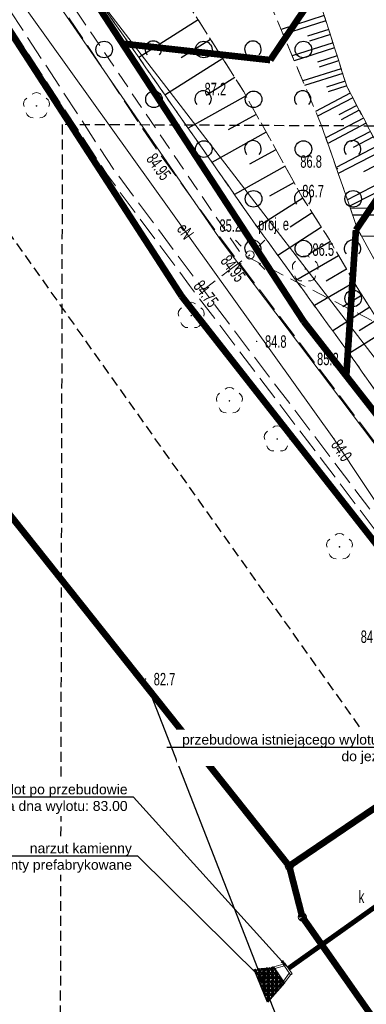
# Model space of a CAD drawing. Header units: metres. Extents: x 6539540 to 6543249, y 5894370 to 5895874.
# Tile 5 of 91: x 6541797 to 6541818, y 5894975 to 5895034. Entities that reach past the tile are written whole.
import ezdxf
from ezdxf import colors
from ezdxf.entities.mleader import LeaderData, LeaderLine
from ezdxf.enums import TextEntityAlignment as Align
from ezdxf.math import Vec2, Vec3

# ---------------------------------------------------------------- set-up
doc = ezdxf.new("R2010")
doc.units = ezdxf.units.M
for name, pattern in [('0.5_0.5', [1, 0.5, -0.5]), ('1.0_0.5', [1.5, 1, -0.5]), ('1.5_0.5', [2, 1.5, -0.5]), ('2', [0.9, 0.6, -0.3]), ('egug-500', [1, 0.5, -0.5])]:
    doc.linetypes.add(name, pattern=pattern)
for name, color, linetype in [('000 Inne (niezydentyfikowane)', 7, 'Continuous'), ('202-punkt graniczny', 7, 'Continuous'), ('203-punkt graniczny', 7, 'Continuous'), ('218-kontur użytku gruntowego', 7, 'Continuous'), ('219-działka ewidencyjna', 7, 'Continuous'), ('drzewo liściaste', 7, 'Continuous'), ('jezdnia', 7, 'Continuous'), ('latarnia - ob. projektowany', 7, 'Continuous'), ('latarnia - ob. projektowany-Atr17', 7, 'Continuous'), ('pikieta naturalna', 7, 'Continuous'), ('pikieta naturalna-Atr2', 7, 'Continuous'), ('pikieta sztuczna', 7, 'Continuous'), ('pikieta sztuczna-Atr2', 7, 'Continuous'), ('przewód elektroenergetyczny podziemny', 7, 'Continuous'), ('przewód elektroenergetyczny podziemny - ob. projektowany', 7, 'Continuous'), ('przewód elektroenergetyczny podziemny-Atr1', 7, 'Continuous'), ('przewód wodociągowy', 7, 'Continuous'), ('rzędna', 7, 'Continuous'), ('rzędna-Atr2', 7, 'Continuous'), ('skarpa nieumocniona', 7, 'Continuous'), ('studnia kanalizacyjna-Atr17', 7, 'Continuous'), ('zadrzewienie  zakrzewienie', 7, 'Continuous'), ('Zakres', 7, 'Continuous')]:
    doc.layers.add(name, color=color, linetype=linetype)
for name, color, linetype, lineweight in [('_dr opis', 7, 'Continuous', 25), ('_dr zjazd', 7, 'Continuous', 30), ('_dr_ścieki kd', 36, 'Continuous', 30)]:
    doc.layers.add(name, color=color, linetype=linetype, lineweight=lineweight)

# ---------------------------------------------------------------- blocks, each defined once
blk = doc.blocks.new('203')
at = {"linetype": 'Continuous', "lineweight": 0}
h = blk.add_hatch(color=0, dxfattribs=at)
edge = h.paths.add_edge_path()
edge.add_arc((0, 0), 0.045, 0, 360)
blk = doc.blocks.new('PW01')
at = {"linetype": 'Continuous', "lineweight": 13}
h = blk.add_hatch(color=0, dxfattribs=at)
edge = h.paths.add_edge_path()
edge.add_arc((0, 0), 0.045, 0, 360)
blk = doc.blocks.new('OTZK1')
at = {"color": 0, "linetype": 'Continuous'}
blk.add_circle((0, 0), 0.5, dxfattribs=at)
blk = doc.blocks.new('OTZK2')
at = {"color": 0, "linetype": 'Continuous'}
blk.add_arc((0, 0), 0.5, 318.85, 221.162, dxfattribs=at)
blk = doc.blocks.new('OP021')
at = {"linetype": 'Continuous', "lineweight": 13}
h = blk.add_hatch(color=0, dxfattribs=at)
edge = h.paths.add_edge_path()
edge.add_arc((0, 0), 0.05, 0, 360)
at = {"color": 0, "linetype": 'Continuous', "lineweight": 13}
for centre, start, end in [((0, 0.4), 49.272, 130.728), ((-0.38, 0.124), 121.308, 202.548), ((0.38, 0.124), 337.452, 58.692), ((-0.235, -0.324), 193.221, 274.871), ((0.235, -0.324), 265.129, 346.779)]:
    blk.add_arc(centre, 0.4, start, end, dxfattribs=at)
blk = doc.blocks.new('SM01')
at = {"color": 0, "linetype": 'Continuous', "lineweight": 13}
for p, q in [((-0.53, 0.531), (-0.883, 0.884)), ((0.531, 0.531), (0.884, 0.884)), ((-0.53, -0.53), (-0.883, -0.883)), ((0.531, -0.53), (0.884, -0.883))]:
    blk.add_line(p, q, dxfattribs=at)
blk.add_circle((0, 0), 0.25, dxfattribs=at)
blk = doc.blocks.new('202')
at = {"color": 0, "linetype": 'Continuous', "lineweight": 0}
blk.add_circle((0, 0), 0.25, dxfattribs=at)
blk = doc.blocks.new('wylot1')
at = {"layer": '_dr zjazd', "lineweight": 5}
for points in [[(6541582.2, 5894936.8), (6541699.2, 5894936.8)], [(6541602.2, 5894880.8), (6541582.2, 5894936.8)], [(6541615, 5894880.8), (6541595, 5894936.8)], [(6541602.2, 5894880.8), (6541679.2, 5894880.8)], [(6541602.2, 5894868.8), (6541602.2, 5894880.8)], [(6541666.5, 5894880.8), (6541686.5, 5894936.8)], [(6541679.2, 5894880.8), (6541699.2, 5894936.8)], [(6541679.2, 5894868.8), (6541679.2, 5894880.8)], [(6541602.2, 5894868.8), (6541679.2, 5894868.8)]]:
    blk.add_lwpolyline(points, dxfattribs=at)

msp = doc.modelspace()

# ---------------------------------------------------------------- hatches: boundary and pattern name
at = {"layer": '_dr opis'}
h = msp.add_hatch(dxfattribs=at)
h.set_pattern_fill('GRAVEL', color=252, scale=0.01)
h.set_pattern_definition([(228.0127875, (0.18288, 0.254), (-2.03200000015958, -2.285999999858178), [0.034172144, -3.3830483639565]), (184.969741, (0.16002, 0.2286), (3.04799999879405, 0.254000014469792), [0.058640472, -5.8054048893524]), (132.5104471, (0.1016, 0.22352), (2.54000000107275, -2.793999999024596), [0.041348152, -4.09347227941]), (267.273689, (0.00254, 0.16002), (0.254000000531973, 5.079999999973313), [0.053400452, -5.286643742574]), (292.83365418, (0, 0.10668), (-1.270000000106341, 3.047999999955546), [0.05236337, -5.1839807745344]), (357.273689, (0.02032, 0.05842), (-5.079999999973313, 0.254000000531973), [0.053400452, -5.286643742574]), (37.69424047, (0.07366, 0.05588), (-3.30199999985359, -2.540000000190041), [0.070619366, -6.991311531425]), (72.25532837, (0.12954, 0.09906), (1.778000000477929, 5.587999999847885), [0.066671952, -6.6005256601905]), (121.42956562, (0.14986, 0.16256), (-2.032000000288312, 3.301999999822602), [0.0535813, -5.304554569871]), (175.2363583, (0.12192, 0.20828), (2.793999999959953, -0.254000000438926), [0.061171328, -2.997393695]), (222.3974378, (0.06096, 0.21336), (-3.047999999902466, -2.794000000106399), [0.079107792, -7.831677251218]), (138.81407483, (0.254, 0.15748), (-1.77799999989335, 1.52400000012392), [0.027000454, -2.6730565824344]), (171.4692344, (0.23368, 0.17526), (3.302000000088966, -0.507999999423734), [0.051368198, -5.085463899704]), (225, (0.18288, 0.18288), (-4e-17, -0.254), [0.035920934, -0.323289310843]), (203.19859051, (0.1651, 0.21336), (1.27000000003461, 0.50799999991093), [0.019344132, -1.9150622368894]), (291.80140949, (0.14732, 0.20574), (-0.25400000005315, 0.76199999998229), [0.027356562, -1.340475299]), (30.96375653, (0.15748, 0.18034), (0.76200000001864, 0.50799999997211), [0.044431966, -1.436629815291]), (161.56505118, (0.19558, 0.2032), (0.50800000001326, -0.2539999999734), [0.032128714, -0.771089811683]), (16.389540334, (0, 0.20574), (2.540000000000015, 0.762000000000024), [0.0450088, -4.455882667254]), (70.34617594, (0.04318, 0.21844), (-1.01600000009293, -2.79399999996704), [0.037759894, -3.73822156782]), (293.19859051, (0.19558, 0.254), (-0.50799999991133, 1.27000000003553), [0.03868801, -1.8957183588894]), (343.61045967, (0.21082, 0.21844), (-2.54000000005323, 0.761999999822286), [0.0450088, -4.455882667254]), (339.44395478, (0, 0.04826), (-1.26999999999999, 0.50800000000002), [0.04340352, -2.1267734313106]), (294.7751406, (0.04064, 0.03302), (-1.270000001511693, 2.793999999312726), [0.036367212, -3.600359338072]), (66.80140949, (0.19812, 0), (0.50799999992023, 1.27000000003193), [0.03868801, -1.8957183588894]), (17.35402464, (0.21336, 0.03556), (-3.301999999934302, -1.016000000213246), [0.042578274, -4.21523759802]), (69.44395478, (0.07366, 0), (-0.50800000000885, -1.26999999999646), [0.02170176, -2.1484751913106]), (101.309932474, (0.18288, 0), (-0.25400000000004, 1.01600000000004), [0.01295146, -1.2821994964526]), (165.963756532, (0.18034, 0.0127), (0.76199999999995, -0.254), [0.05236337, -0.994905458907]), (186.00900596, (0.12954, 0.0254), (2.539999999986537, 0.254000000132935), [0.0485267, -4.804136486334]), (303.69006753, (0.15748, 0.15748), (-0.2540000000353, 0.50799999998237), [0.036632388, -0.879177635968]), (353.15722659, (0.1778, 0.127), (4.318000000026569, -0.50799999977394), [0.063955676, -6.331600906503]), (60.9453959, (0.2413, 0.11938), (-1.01600000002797, -1.777999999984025), [0.026150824, -2.588939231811]), (90, (0.254, 0.14224), (-0.254, 0.254), [0.01524, -0.23876]), (120.25643716, (0.12446, 0.03302), (1.015999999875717, -1.77800000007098), [0.035286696, -3.49339407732]), (48.0127875, (0.10668, 0.0635), (2.032000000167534, 2.28599999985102), [0.068344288, -3.3488762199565]), (0, (0.1524, 0.1143), (0.254, 0.254), [0.06604, -0.18796]), (325.3048465, (0.21844, 0.1143), (2.540000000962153, -1.777999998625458), [0.040160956, -3.975931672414]), (254.0546041, (0.25146, 0.09144), (-0.25399999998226, -1.01600000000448), [0.036982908, -1.812165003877]), (207.64597536, (0.2413, 0.05588), (-4.826000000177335, -2.539999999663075), [0.06021451, -5.961246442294]), (175.42607874, (0.18796, 0.02794), (-3.301999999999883, 0.253999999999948), [0.063702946, -6.306584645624])])
h.paths.add_polyline_path([(6541810.971, 5894976.804), (6541810.75, 5894976.774), (6541811.563, 5894974.807), (6541811.694, 5894974.948)])
h.paths.add_polyline_path([(6541811.927, 5894976.939), (6541810.971, 5894976.804), (6541811.694, 5894974.948), (6541812.587, 5894975.973)])

# ---------------------------------------------------------------- linework, layer by layer
at = {"layer": '000 Inne (niezydentyfikowane)', "color": 7, "linetype": 'Continuous', "lineweight": 25, "flags": 128}
for points in [[(6541807.38, 5895034.01), (6541803.8, 5895031.74)], [(6541807.38, 5895034.01), (6541803.8, 5895031.74)], [(6541814.97, 5895034.27), (6541812.37, 5895033.44)], [(6541815.07, 5895033.95), (6541812.5, 5895033.13)], [(6541815.24, 5895033.44), (6541813.97, 5895033.03)], [(6541815.34, 5895033.13), (6541814.09, 5895032.73)], [(6541808.13, 5895032.84), (6541806.36, 5895031.72)], [(6541808.13, 5895032.84), (6541806.36, 5895031.72)], [(6541815.5, 5895032.63), (6541813.04, 5895031.84)], [(6541815.59, 5895032.32), (6541813.16, 5895031.55)], [(6541808.86, 5895031.69), (6541805.38, 5895029.48)], [(6541808.86, 5895031.69), (6541805.38, 5895029.48)], [(6541815.75, 5895031.84), (6541814.56, 5895031.46)], [(6541815.84, 5895031.54), (6541814.66, 5895031.17)], [(6541815.99, 5895031.07), (6541813.68, 5895030.33)], [(6541816.09, 5895030.78), (6541813.79, 5895030.05)], [(6541809.58, 5895030.55), (6541807.86, 5895029.46)], [(6541809.58, 5895030.55), (6541807.86, 5895029.46)], [(6541816.23, 5895030.32), (6541815.11, 5895029.96)], [(6541816.54, 5895029.59), (6541814.45, 5895028.49)], [(6541816.33, 5895030.03), (6541815.21, 5895029.68)], [(6541810.27, 5895029.43), (6541806.77, 5895027.49)], [(6541810.27, 5895029.43), (6541806.77, 5895027.49)], [(6541816.69, 5895029.31), (6541814.57, 5895028.2)], [(6541816.93, 5895028.86), (6541815.85, 5895028.29)], [(6541817.08, 5895028.57), (6541815.99, 5895027.99)], [(6541810.88, 5895028.31), (6541809.19, 5895027.38)], [(6541810.88, 5895028.31), (6541809.19, 5895027.38)], [(6541817.33, 5895028.09), (6541815.07, 5895026.91)], [(6541817.5, 5895027.79), (6541815.19, 5895026.56)], [(6541811.48, 5895027.24), (6541808.21, 5895025.42)], [(6541811.48, 5895027.24), (6541808.21, 5895025.42)], [(6541817.75, 5895027.28), (6541816.56, 5895026.66)], [(6541817.93, 5895026.96), (6541816.72, 5895026.32)], [(6541812.06, 5895026.19), (6541810.48, 5895025.32)], [(6541812.06, 5895026.19), (6541810.48, 5895025.32)], [(6541818.19, 5895026.43), (6541815.69, 5895025.12)], [(6541818.39, 5895026.09), (6541815.81, 5895024.76)], [(6541818.66, 5895025.54), (6541817.34, 5895024.85)], [(6541812.62, 5895025.19), (6541809.56, 5895023.49)], [(6541812.62, 5895025.19), (6541809.56, 5895023.49)], [(6541819.15, 5895024.61), (6541816.37, 5895023.16)], [(6541819.35, 5895024.23), (6541816.5, 5895022.79)], [(6541813.16, 5895024.21), (6541811.68, 5895023.39)], [(6541813.16, 5895024.21), (6541811.68, 5895023.39)], [(6541813.68, 5895023.27), (6541810.94, 5895021.52)], [(6541813.68, 5895023.27), (6541810.94, 5895021.52)], [(6541819.69, 5895022.66), (6541816.55, 5895022.65)], [(6541814.25, 5895022.38), (6541812.91, 5895021.52)], [(6541814.25, 5895022.38), (6541812.91, 5895021.52)], [(6541819.7, 5895022.25), (6541816.69, 5895022.24)], [(6541814.81, 5895021.51), (6541812.17, 5895019.82)], [(6541814.81, 5895021.51), (6541812.17, 5895019.82)], [(6541819.7, 5895020.97), (6541817.22, 5895020.96)], [(6541815.35, 5895020.65), (6541814.02, 5895019.88)], [(6541815.35, 5895020.65), (6541814.02, 5895019.88)], [(6541815.84, 5895019.8), (6541813.27, 5895018.31)], [(6541815.84, 5895019.8), (6541813.27, 5895018.31)], [(6541816.32, 5895018.98), (6541815.08, 5895018.26)], [(6541816.32, 5895018.98), (6541815.08, 5895018.26)], [(6541816.78, 5895018.19), (6541814.38, 5895016.79)], [(6541816.78, 5895018.19), (6541814.38, 5895016.79)], [(6541817.25, 5895017.43), (6541816.1, 5895016.71)], [(6541817.25, 5895017.43), (6541816.1, 5895016.71)], [(6541817.71, 5895016.69), (6541815.48, 5895015.28)], [(6541817.71, 5895016.69), (6541815.48, 5895015.28)], [(6541818.17, 5895015.96), (6541817.07, 5895015.27)], [(6541818.17, 5895015.96), (6541817.07, 5895015.27)], [(6541818.62, 5895015.25), (6541816.48, 5895013.9)], [(6541818.62, 5895015.25), (6541816.48, 5895013.9)]]:
    msp.add_lwpolyline(points, dxfattribs=at)
at = {"layer": '218-kontur użytku gruntowego', "color": 3, "linetype": 'egug-500', "lineweight": 18, "flags": 128}
for points in [[(6541802.82, 5895032.58), (6541789.314, 5895053.305)], [(6541789.314, 5895053.305), (6541802.82, 5895032.58)], [(6541785.98, 5895048.88), (6541806.38, 5895017.36)], [(6541806.38, 5895017.36), (6541785.98, 5895048.88)], [(6541811.72, 5895031.59), (6541817.4, 5895040)], [(6541817.4, 5895040), (6541811.72, 5895031.59)], [(6541817.4, 5895040), (6541811.72, 5895031.59)], [(6541813.74, 5895015.83), (6541802.82, 5895032.58)], [(6541802.82, 5895032.58), (6541811.72, 5895031.59)], [(6541802.82, 5895032.58), (6541813.74, 5895015.83)], [(6541811.72, 5895031.59), (6541802.82, 5895032.58)], [(6541813.74, 5895015.83), (6541802.82, 5895032.58)], [(6541802.82, 5895032.58), (6541813.74, 5895015.83)], [(6541811.72, 5895031.59), (6541802.82, 5895032.58)], [(6541816.88, 5895021.34), (6541819.67, 5895025.49)], [(6541819.67, 5895025.49), (6541816.88, 5895021.34)], [(6541816.88, 5895021.34), (6541819.67, 5895025.49)], [(6541819.67, 5895025.49), (6541816.88, 5895021.34)], [(6541816.3, 5895012.55), (6541816.88, 5895021.34)], [(6541816.88, 5895021.34), (6541816.3, 5895012.55)], [(6541816.3, 5895012.55), (6541816.88, 5895021.34)], [(6541816.88, 5895021.34), (6541816.3, 5895012.55)], [(6541806.38, 5895017.36), (6541826.21, 5894992.07)], [(6541826.21, 5894992.07), (6541806.38, 5895017.36)], [(6541806.38, 5895017.36), (6541826.21, 5894992.07)], [(6541826.21, 5894992.07), (6541806.38, 5895017.36)], [(6541816.3, 5895012.55), (6541813.74, 5895015.83)], [(6541813.74, 5895015.83), (6541816.3, 5895012.55)], [(6541816.3, 5895012.55), (6541813.74, 5895015.83)], [(6541813.74, 5895015.83), (6541816.3, 5895012.55)], [(6541824.92, 5895001.52), (6541816.3, 5895012.55)], [(6541816.3, 5895012.55), (6541824.92, 5895001.52)], [(6541824.92, 5895001.52), (6541816.3, 5895012.55)], [(6541816.3, 5895012.55), (6541824.92, 5895001.52)], [(6541812.86, 5894983.01), (6541795.95, 5895004.29)], [(6541795.95, 5895004.29), (6541812.86, 5894983.01)], [(6541813.65, 5894979.94), (6541812.86, 5894983.01)], [(6541812.86, 5894983.01), (6541813.65, 5894979.94)], [(6541822.6, 5894967.17), (6541813.65, 5894979.94)], [(6541813.65, 5894979.94), (6541822.6, 5894967.17)]]:
    msp.add_lwpolyline(points, dxfattribs=at)
at = {"layer": '219-działka ewidencyjna', "color": 84, "linetype": '0.5_0.5', "lineweight": 18, "const_width": 0.4, "flags": 128}
for points in [[(6541851.82, 5895090.95), (6541811.72, 5895031.59)], [(6541789.314, 5895053.305), (6541802.82, 5895032.58)], [(6541806.38, 5895017.36), (6541785.98, 5895048.88)], [(6541802.82, 5895032.58), (6541811.72, 5895031.59)], [(6541813.74, 5895015.83), (6541802.82, 5895032.58)], [(6541802.82, 5895032.58), (6541811.72, 5895031.59)], [(6541813.74, 5895015.83), (6541802.82, 5895032.58)], [(6541819.67, 5895025.49), (6541816.88, 5895021.34)], [(6541819.67, 5895025.49), (6541816.88, 5895021.34)], [(6541816.3, 5895012.55), (6541816.88, 5895021.34)], [(6541816.3, 5895012.55), (6541816.88, 5895021.34)], [(6541826.21, 5894992.07), (6541806.38, 5895017.36)], [(6541826.21, 5894992.07), (6541806.38, 5895017.36)], [(6541813.74, 5895015.83), (6541816.3, 5895012.55)], [(6541813.74, 5895015.83), (6541816.3, 5895012.55)], [(6541824.92, 5895001.52), (6541816.3, 5895012.55)], [(6541824.92, 5895001.52), (6541816.3, 5895012.55)], [(6541812.86, 5894983.01), (6541795.95, 5895004.29)], [(6541826.21, 5894992.07), (6541812.86, 5894983.01)], [(6541813.65, 5894979.94), (6541812.86, 5894983.01)], [(6541822.6, 5894967.17), (6541813.65, 5894979.94)]]:
    msp.add_lwpolyline(points, dxfattribs=at)
at = {"layer": '_dr opis', "color": 4, "lineweight": 30, "flags": 128}
msp.add_lwpolyline([(6541804.405, 5894993.65), (6541813.903, 5894969.281), (6541824.33, 5894952.111)], dxfattribs=at)
at = {"layer": '_dr_ścieki kd', "linetype": '0.5_0.5', "const_width": 0.3, "flags": 128}
msp.add_lwpolyline([(6541832.721, 5894990.982), (6541812.818, 5894976.84)], dxfattribs=at)
at = {"layer": 'jezdnia', "color": 7, "linetype": '1.5_0.5', "lineweight": 18, "flags": 128}
msp.add_lwpolyline([(6541793.88, 5895036.97), (6541801.87, 5895024.72), (6541806.86, 5895018), (6541829.25, 5894988.49), (6541829.33, 5894993.92), (6541826.55, 5894997.45), (6541825.21, 5894999.04), (6541809.3, 5895020.09), (6541804.84, 5895026.26), (6541796.65, 5895038.55)], close=True, dxfattribs=at)
msp.add_lwpolyline([(6541793.88, 5895036.97), (6541801.87, 5895024.72), (6541806.86, 5895018), (6541829.25, 5894988.49), (6541829.33, 5894993.92), (6541826.55, 5894997.45), (6541825.21, 5894999.04), (6541809.3, 5895020.09), (6541804.84, 5895026.26), (6541796.65, 5895038.55)], close=True, dxfattribs=at)
at = {"layer": 'przewód elektroenergetyczny podziemny', "color": 1, "linetype": 'Continuous', "lineweight": 18, "flags": 128}
msp.add_lwpolyline([(6541834.094, 5894983.664), (6541821.23, 5895000.2), (6541815.55, 5895008.77), (6541796.02, 5895036.08), (6541786.05, 5895051.42), (6541785.835, 5895051.768)], dxfattribs=at)
at = {"layer": 'przewód elektroenergetyczny podziemny - ob. projektowany', "color": 1, "linetype": '1.5_0.5', "lineweight": 18, "flags": 128}
for points in [[(6541785.402, 5895051.577), (6541794.05, 5895037.64), (6541802.28, 5895025.01), (6541807.69, 5895017.74)], [(6541822.12, 5895000.53), (6541819.2, 5895002.57), (6541807.69, 5895017.74), (6541809.22, 5895018.91), (6541810.5, 5895019.85)], [(6541822.12, 5895000.53), (6541819.2, 5895002.57), (6541807.69, 5895017.74), (6541809.22, 5895018.91), (6541810.5, 5895019.85)]]:
    msp.add_lwpolyline(points, dxfattribs=at)
at = {"layer": 'przewód wodociągowy', "color": 5, "linetype": 'Continuous', "lineweight": 18, "flags": 128}
for points in [[(6541834.659, 5894985.553), (6541831.58, 5894990.49), (6541808.82, 5895020.62), (6541787.97, 5895050.91), (6541787.101, 5895052.327)], [(6541789.34, 5895050.89), (6541836.045, 5894990.186)]]:
    msp.add_lwpolyline(points, dxfattribs=at)
at = {"layer": 'skarpa nieumocniona', "color": 7, "linetype": '1.0_0.5', "lineweight": 18, "flags": 128}
for points in [[(6541802.76, 5895039.94), (6541798.31, 5895039.61), (6541810.86, 5895021.63), (6541816.66, 5895013.65), (6541823.05, 5895004.48), (6541826.44, 5895000.33), (6541827.31, 5895001.25), (6541825.09, 5895006.46), (6541819.33, 5895014.12), (6541816.96, 5895017.88), (6541815.27, 5895020.79), (6541813.65, 5895023.32), (6541810.11, 5895029.71), (6541804.52, 5895038.52)], [(6541802.76, 5895039.94), (6541798.31, 5895039.61), (6541810.86, 5895021.63), (6541816.66, 5895013.65), (6541823.05, 5895004.48), (6541826.44, 5895000.33), (6541827.31, 5895001.25), (6541825.09, 5895006.46), (6541819.33, 5895014.12), (6541816.96, 5895017.88), (6541815.27, 5895020.79), (6541813.65, 5895023.32), (6541810.11, 5895029.71), (6541804.52, 5895038.52)], [(6541816.96, 5895017.88), (6541815.27, 5895020.79), (6541813.65, 5895023.32), (6541810.11, 5895029.71), (6541804.52, 5895038.52), (6541802.76, 5895039.94), (6541798.31, 5895039.61), (6541810.86, 5895021.63), (6541816.66, 5895013.65), (6541823.05, 5895004.48), (6541826.44, 5895000.33), (6541827.31, 5895001.25), (6541825.09, 5895006.46), (6541819.33, 5895014.12)], [(6541816.96, 5895017.88), (6541815.27, 5895020.79), (6541813.65, 5895023.32), (6541810.11, 5895029.71), (6541804.52, 5895038.52), (6541802.76, 5895039.94), (6541798.31, 5895039.61), (6541810.86, 5895021.63), (6541816.66, 5895013.65), (6541823.05, 5895004.48), (6541826.44, 5895000.33), (6541827.31, 5895001.25), (6541825.09, 5895006.46), (6541819.33, 5895014.12)], [(6541811.61, 5895035.24), (6541814.83, 5895027.59), (6541816.98, 5895021.4), (6541819.72, 5895016.43), (6541819.69, 5895023.57), (6541816.35, 5895029.96), (6541814.33, 5895036.27)], [(6541811.61, 5895035.24), (6541814.83, 5895027.59), (6541816.98, 5895021.4), (6541819.72, 5895016.43), (6541819.69, 5895023.57), (6541816.35, 5895029.96), (6541814.33, 5895036.27)], [(6541814.83, 5895027.59), (6541816.98, 5895021.4), (6541819.72, 5895016.43), (6541819.69, 5895023.57), (6541818.24, 5895026.38), (6541816.35, 5895029.96), (6541814.33, 5895036.27), (6541811.61, 5895035.24)], [(6541814.83, 5895027.59), (6541816.98, 5895021.4), (6541819.72, 5895016.43), (6541819.69, 5895023.57), (6541818.24, 5895026.38), (6541816.35, 5895029.96), (6541814.33, 5895036.27), (6541811.61, 5895035.24)]]:
    msp.add_lwpolyline(points, close=True, dxfattribs=at)
at = {"layer": 'zadrzewienie  zakrzewienie', "color": 7, "linetype": '1.0_0.5', "lineweight": 18, "flags": 128}
msp.add_lwpolyline([(6541831.46, 5895081.05), (6541826.92, 5895070.9), (6541821.42, 5895053.81), (6541816.68, 5895041.36), (6541814.33, 5895036.27), (6541816.35, 5895029.96), (6541819.69, 5895023.57), (6541819.72, 5895016.43), (6541819.33, 5895015.14), (6541809.94, 5895019.94), (6541797.11, 5895038.86), (6541796.63, 5895043.24), (6541798.81, 5895045.81), (6541807.45, 5895058.08), (6541809, 5895061.99), (6541810.21, 5895062.53), (6541827.21, 5895090.76)], close=True, dxfattribs=at)
at = {"layer": 'Zakres', "color": 5, "linetype": '2', "lineweight": 25, "flags": 128}
for points in [[(6541938.62, 5895313.18), (6541912.96, 5895235.17), (6541870.71, 5895162.99), (6541810.21, 5895062.53), (6541777.05, 5895047.89), (6541830.67, 5894972.22), (6541843.02, 5895013.5), (6541885, 5895080.88), (6541918.51, 5895144.38), (6541965.96, 5895211.67), (6541999.83, 5895303.74)], [(6541938.62, 5895313.18), (6541912.96, 5895235.17), (6541870.71, 5895162.99), (6541810.21, 5895062.53), (6541777.05, 5895047.89), (6541830.67, 5894972.22), (6541843.02, 5895013.5), (6541885, 5895080.88), (6541918.51, 5895144.38), (6541965.96, 5895211.67), (6541999.83, 5895303.74)], [(6541938.62, 5895313.18), (6541912.96, 5895235.17), (6541870.71, 5895162.99), (6541810.21, 5895062.53), (6541777.05, 5895047.89), (6541830.67, 5894972.22), (6541843.02, 5895013.5), (6541885, 5895080.88), (6541918.51, 5895144.38), (6541965.96, 5895211.67), (6541999.83, 5895303.74)], [(6541938.62, 5895313.18), (6541912.96, 5895235.17), (6541870.71, 5895162.99), (6541810.21, 5895062.53), (6541777.05, 5895047.89), (6541830.67, 5894972.22), (6541843.02, 5895013.5), (6541885, 5895080.88), (6541918.51, 5895144.38), (6541965.96, 5895211.67), (6541999.83, 5895303.74)], [(6541799.19, 5895027.7), (6541799.01, 5894945.85), (6541874.51, 5894946.2), (6541875.56, 5895027.34)]]:
    msp.add_lwpolyline(points, close=True, dxfattribs=at)

# ---------------------------------------------------------------- block references
at = {"layer": '202-punkt graniczny', "color": 7, "linetype": 'Continuous', "lineweight": 18}
for p in [(6541812.86, 5894983.01), (6541813.65, 5894979.94)]:
    msp.add_blockref('202', p, dxfattribs=at)
at = {"layer": '203-punkt graniczny', "color": 7, "linetype": 'Continuous', "lineweight": 18}
for p in [(6541802.82, 5895032.58), (6541802.82, 5895032.58), (6541811.72, 5895031.59), (6541811.72, 5895031.59), (6541816.88, 5895021.34), (6541816.88, 5895021.34), (6541806.38, 5895017.36), (6541806.38, 5895017.36), (6541813.74, 5895015.83), (6541813.74, 5895015.83), (6541816.3, 5895012.55), (6541816.3, 5895012.55)]:
    msp.add_blockref('203', p, dxfattribs=at)
at = {"layer": 'drzewo liściaste', "color": 94, "linetype": 'Continuous', "lineweight": 18}
for p in [(6541797.64, 5895028.83), (6541813.83, 5895019), (6541813.83, 5895019), (6541806.96, 5895016.19), (6541806.96, 5895016.19), (6541809.26, 5895011.05), (6541809.26, 5895011.05), (6541812.14, 5895008.75), (6541812.14, 5895008.75), (6541815.89, 5895002.25), (6541815.89, 5895002.25)]:
    msp.add_blockref('OP021', p, dxfattribs=at)
at = {"layer": 'latarnia - ob. projektowany', "color": 7, "linetype": 'Continuous', "lineweight": 18}
msp.add_blockref('SM01', (6541810.5, 5895019.85), dxfattribs=at)
msp.add_blockref('SM01', (6541810.5, 5895019.85), dxfattribs=at)
at = {"layer": 'pikieta naturalna', "color": 7, "linetype": 'Continuous', "lineweight": 13}
for p in [(6541810.11, 5895029.71), (6541815.77, 5895025.04), (6541815.77, 5895025.04), (6541813.65, 5895023.32), (6541813.65, 5895023.32), (6541810.86, 5895021.63), (6541810.86, 5895021.63), (6541815.27, 5895020.79), (6541815.27, 5895020.79), (6541810.9, 5895014.63), (6541810.9, 5895014.63), (6541816.66, 5895013.65), (6541816.66, 5895013.65), (6541804.21, 5894994.28)]:
    msp.add_blockref('PW01', p, dxfattribs=at)
at = {"layer": 'pikieta sztuczna', "color": 7, "linetype": 'Continuous', "lineweight": 13}
for p in [(6541804.84, 5895026.26), (6541804.84, 5895026.26), (6541809.3, 5895020.09), (6541809.3, 5895020.09), (6541806.86, 5895018), (6541806.86, 5895018)]:
    msp.add_blockref('PW01', p, dxfattribs=at)
at = {"layer": 'rzędna', "color": 1, "linetype": 'Continuous', "lineweight": 18, "rotation": 307.612}
msp.add_blockref('PW01', (6541815.55, 5895008.77), dxfattribs=at)
msp.add_blockref('PW01', (6541815.55, 5895008.77), dxfattribs=at)
at = {"layer": 'zadrzewienie  zakrzewienie', "color": 7, "linetype": 'Continuous', "lineweight": 18}
for name, p in [('OTZK1', (6541801.716, 5895032.226)), ('OTZK1', (6541801.716, 5895032.226)), ('OTZK2', (6541804.674, 5895032.237)), ('OTZK2', (6541804.674, 5895032.237)), ('OTZK1', (6541807.716, 5895032.226)), ('OTZK1', (6541807.716, 5895032.226)), ('OTZK2', (6541810.674, 5895032.237)), ('OTZK2', (6541810.674, 5895032.237)), ('OTZK1', (6541813.716, 5895032.226)), ('OTZK1', (6541813.716, 5895032.226)), ('OTZK1', (6541804.716, 5895029.226)), ('OTZK1', (6541804.716, 5895029.226)), ('OTZK2', (6541807.674, 5895029.237)), ('OTZK2', (6541807.674, 5895029.237)), ('OTZK1', (6541810.716, 5895029.226)), ('OTZK1', (6541810.716, 5895029.226)), ('OTZK2', (6541813.674, 5895029.237)), ('OTZK2', (6541813.674, 5895029.237)), ('OTZK1', (6541807.716, 5895026.226)), ('OTZK1', (6541807.716, 5895026.226)), ('OTZK2', (6541810.674, 5895026.237)), ('OTZK2', (6541810.674, 5895026.237)), ('OTZK1', (6541813.716, 5895026.226)), ('OTZK1', (6541813.716, 5895026.226)), ('OTZK2', (6541816.674, 5895026.237)), ('OTZK2', (6541816.674, 5895026.237)), ('OTZK1', (6541810.716, 5895023.226)), ('OTZK1', (6541810.716, 5895023.226)), ('OTZK2', (6541813.674, 5895023.237)), ('OTZK2', (6541813.674, 5895023.237)), ('OTZK1', (6541816.716, 5895023.226)), ('OTZK1', (6541816.716, 5895023.226)), ('OTZK2', (6541810.674, 5895020.237)), ('OTZK2', (6541810.674, 5895020.237)), ('OTZK1', (6541813.716, 5895020.226)), ('OTZK1', (6541813.716, 5895020.226)), ('OTZK2', (6541816.674, 5895020.237)), ('OTZK2', (6541816.674, 5895020.237)), ('OTZK1', (6541816.716, 5895017.226)), ('OTZK1', (6541816.716, 5895017.226))]:
    msp.add_blockref(name, p, dxfattribs=at)

# ---------------------------------------------------------------- texts
at = {"layer": 'latarnia - ob. projektowany-Atr17', "color": 7, "width": 0.667}
msp.add_text('proj. e', height=0.75, dxfattribs=at).set_placement((6541810.99, 5895021.33))
msp.add_text('proj. e', height=0.75, dxfattribs=at).set_placement((6541810.99, 5895021.33))
at = {"layer": 'pikieta naturalna-Atr2', "color": 7, "width": 0.667}
for s, p in [('87.2', (6541807.76, 5895029.47, 87.2)), ('86.7', (6541813.65, 5895023.32, 86.7)), ('86.7', (6541813.65, 5895023.32)), ('86.5', (6541814.26, 5895019.79, 86.5)), ('86.5', (6541814.26, 5895019.79)), ('84.8', (6541811.4, 5895014.25, 84.8)), ('84.8', (6541811.4, 5895014.25)), ('84.2', (6541817.17, 5894996.46, 84.2)), ('84.2', (6541817.17, 5894996.46)), ('82.7', (6541804.7, 5894993.9))]:
    msp.add_text(s, height=0.75, dxfattribs=at).set_placement(p)
for s, p in [('86.8', (6541813.53, 5895025.85, 86.8)), ('86.8', (6541813.53, 5895025.85)), ('85.2', (6541808.66, 5895021.99, 85.2)), ('85.2', (6541808.66, 5895021.99)), ('85.2', (6541814.54, 5895013.95, 85.2)), ('85.2', (6541814.54, 5895013.95))]:
    msp.add_text(s, height=0.75, dxfattribs=at).set_placement(p, align=Align.TOP_LEFT)
at = {"layer": 'pikieta sztuczna-Atr2', "color": 7, "width": 0.667}
for s, rotation, p in [('84.95', -54.139, (6541804.82, 5895026.06, 84.95)), ('84.95', -54.139, (6541804.82, 5895026.06)), ('84.95', -52.917, (6541809.28, 5895019.92, 84.95)), ('84.95', -52.917, (6541809.28, 5895019.92)), ('84.75', -52.811, (6541807.65, 5895018.4, 84.75)), ('84.75', -52.811, (6541807.65, 5895018.4))]:
    msp.add_text(s, height=0.75, rotation=rotation, dxfattribs=at).set_placement(p, align=Align.TOP_LEFT)
at = {"layer": 'przewód elektroenergetyczny podziemny-Atr1', "color": 1, "width": 0.667}
msp.add_text('eN', height=0.75, rotation=305.569, dxfattribs=at).set_placement((6541806.36, 5895021.62), align=Align.MIDDLE_LEFT)
msp.add_text('eN', height=0.75, rotation=305.569, dxfattribs=at).set_placement((6541806.36, 5895021.62), align=Align.MIDDLE_LEFT)
at = {"layer": 'rzędna-Atr2', "color": 1, "width": 0.667}
msp.add_text('84.0', height=0.75, rotation=-56.464, dxfattribs=at).set_placement((6541815.66, 5895008.61), align=Align.MIDDLE_LEFT)
msp.add_text('84.0', height=0.75, rotation=-56.464, dxfattribs=at).set_placement((6541815.66, 5895008.61), align=Align.MIDDLE_LEFT)
at = {"layer": 'studnia kanalizacyjna-Atr17', "color": 34, "width": 0.667}
msp.add_text('k', height=0.75, dxfattribs=at).set_placement((6541817.05, 5894980.78))

# ---------------------------------------------------------------- next in the draw order: leaders
at = {"layer": '_dr opis', "lineweight": 5}
ml = msp.add_multileader_mtext('Standard', dxfattribs=at)
ml.set_content('{\\fArial|b0|i0|c238|p34;projektowany wylot po przebudowie\\Przędna dna wylotu: 83.00}', color=256)
ml.set_leader_properties()
ml.build(insert=Vec2(0, 0))
ml.multileader.update_dxf_attribs({"text_left_attachment_type": 6, "text_right_attachment_type": 6, "dogleg_length": 0.36, "arrow_head_size": 0.6, "scale": 0.15})
ctx = ml.context
ctx.base_point, ctx.scale, ctx.char_height, ctx.arrow_head_size, ctx.landing_gap_size, ctx.plane_origin = Vec3(6541789.684, 5894987.154), 0.15, 0.6, 0.6, 0.3, Vec3(6541803.925, 5894973.135)
ctx.left_attachment, ctx.right_attachment, ctx.text_align_type = 6, 6, 2
notes = []
notes.append((ctx, [(1, (1, 1, 0), (6541803.481, 5894987.154), (-1, 0), 0.054, [(1, [(6541812.818, 5894976.84)], 0, [])])]))
ctx.mtext.insert, ctx.mtext.alignment, ctx.mtext.flow_direction = Vec3(6541803.127, 5894987.931), 3, 5
ctx.mtext.has_bg_fill, ctx.mtext.bg_color, ctx.mtext.bg_scale_factor, ctx.mtext.bg_transparency, ctx.mtext.use_window_bg_color = 1, -1027028792, 1.5, 0, 1
for ctx, leaders in notes:
    for number, flags, end, landing, length, lines in leaders:
        leader = LeaderData()
        leader.index, (leader.has_last_leader_line, leader.has_dogleg_vector, leader.attachment_direction) = number, flags
        leader.last_leader_point, leader.dogleg_vector, leader.dogleg_length = Vec3(end), Vec3(landing), length
        for number, points, colour, breaks in lines:
            line = LeaderLine()
            line.index, line.vertices, line.color, line.breaks = number, Vec3.list(points), colors.encode_raw_color(colour), breaks
            leader.lines.append(line)
        ctx.leaders.append(leader)

# ---------------------------------------------------------------- next in the draw order: linework, layer by layer
at = {"layer": '_dr opis', "flags": 128}
msp.add_lwpolyline([(6541812.587, 5894975.973), (6541811.563, 5894974.807), (6541810.75, 5894976.774)], dxfattribs=at)

# ---------------------------------------------------------------- next in the draw order: block references
at = {"layer": '_dr opis', "xscale": 0.01, "yscale": 0.01, "zscale": 0.01, "rotation": 124.3327858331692}
msp.add_blockref('wylot1', (6627385.978, 5874204.542), dxfattribs=at)

# ---------------------------------------------------------------- next in the draw order: leaders
at = {"layer": '_dr opis', "lineweight": 5}
ml = msp.add_multileader_mtext('Standard', dxfattribs=at)
ml.set_content('{\\fArial|b0|i0|c238|p34;przebudowa istniejącego wylotu KD\\Pdo jeziora}', color=256)
ml.set_leader_properties()
ml.build(insert=Vec2(0, 0))
ml.multileader.update_dxf_attribs({"text_left_attachment_type": 6, "text_right_attachment_type": 6, "dogleg_length": 0.36, "arrow_head_size": 0.6, "scale": 0.15})
ctx = ml.context
ctx.base_point, ctx.scale, ctx.char_height, ctx.arrow_head_size, ctx.landing_gap_size, ctx.plane_origin = Vec3(6541806.209, 5894990.155), 0.15, 0.6, 0.6, 0.3, Vec3(6541804.255, 5894973.435)
ctx.left_attachment, ctx.right_attachment, ctx.text_align_type = 6, 6, 2
notes = []
notes.append((ctx, [(1, (1, 1, 0), (6541819.996, 5894990.155), (-1, 0), 0.054, [(1, [(6541818.44, 5894980.9)], 0, [])])]))
ctx.mtext.insert, ctx.mtext.alignment, ctx.mtext.flow_direction = Vec3(6541819.642, 5894990.931), 3, 5
ctx.mtext.has_bg_fill, ctx.mtext.bg_color, ctx.mtext.bg_scale_factor, ctx.mtext.bg_transparency, ctx.mtext.use_window_bg_color = 1, -1027028792, 1.5, 0, 1
for ctx, leaders in notes:
    for number, flags, end, landing, length, lines in leaders:
        leader = LeaderData()
        leader.index, (leader.has_last_leader_line, leader.has_dogleg_vector, leader.attachment_direction) = number, flags
        leader.last_leader_point, leader.dogleg_vector, leader.dogleg_length = Vec3(end), Vec3(landing), length
        for number, points, colour, breaks in lines:
            line = LeaderLine()
            line.index, line.vertices, line.color, line.breaks = number, Vec3.list(points), colors.encode_raw_color(colour), breaks
            leader.lines.append(line)
        ctx.leaders.append(leader)

# ---------------------------------------------------------------- next in the draw order: leaders
ml = msp.add_multileader_mtext('Standard', dxfattribs=at)
ml.set_content('{\\fArial|b0|i0|c238|p34;narzut kamienny\\Plub elementy prefabrykowane}', color=256)
ml.set_leader_properties()
ml.build(insert=Vec2(0, 0))
ml.multileader.update_dxf_attribs({"text_left_attachment_type": 6, "text_right_attachment_type": 6, "dogleg_length": 0.36, "arrow_head_size": 0.6, "scale": 0.15})
ctx = ml.context
ctx.base_point, ctx.scale, ctx.char_height, ctx.arrow_head_size, ctx.landing_gap_size, ctx.plane_origin = Vec3(6541792.225, 5894983.607), 0.15, 0.6, 0.6, 0.3, Vec3(6541802.605, 5894972.218)
ctx.left_attachment, ctx.right_attachment, ctx.text_align_type = 6, 6, 2
notes = []
notes.append((ctx, [(1, (1, 1, 0), (6541803.74, 5894983.607), (-1, 0), 0.054, [(1, [(6541811.498, 5894975.922)], 0, [])])]))
ctx.mtext.insert, ctx.mtext.alignment, ctx.mtext.flow_direction = Vec3(6541803.386, 5894984.384), 3, 5
ctx.mtext.has_bg_fill, ctx.mtext.bg_color, ctx.mtext.bg_scale_factor, ctx.mtext.bg_transparency, ctx.mtext.use_window_bg_color = 1, -1027028792, 1.5, 0, 1
for ctx, leaders in notes:
    for number, flags, end, landing, length, lines in leaders:
        leader = LeaderData()
        leader.index, (leader.has_last_leader_line, leader.has_dogleg_vector, leader.attachment_direction) = number, flags
        leader.last_leader_point, leader.dogleg_vector, leader.dogleg_length = Vec3(end), Vec3(landing), length
        for number, points, colour, breaks in lines:
            line = LeaderLine()
            line.index, line.vertices, line.color, line.breaks = number, Vec3.list(points), colors.encode_raw_color(colour), breaks
            leader.lines.append(line)
        ctx.leaders.append(leader)

doc.saveas('drawing.dxf')
